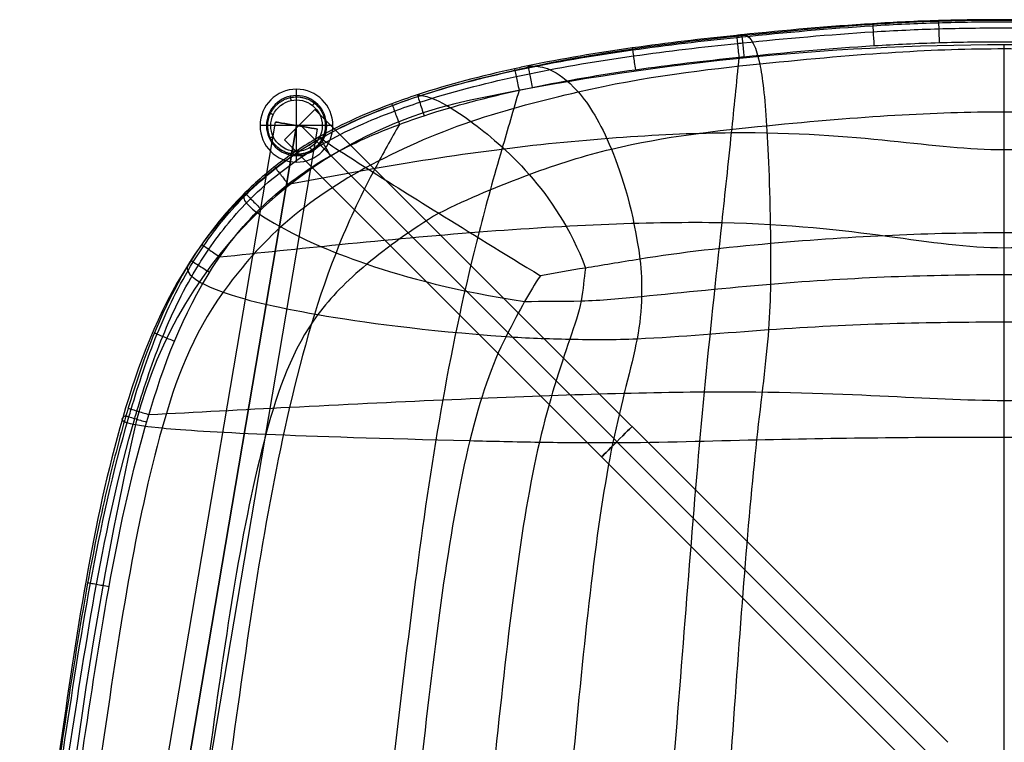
# Model space of a CAD drawing. Header units: millimetres. Extents: x -276 to 184, y -111 to 240.
# Tile 2 of 6: x -275 to -46, y 72 to 240. Entities that reach past the tile are written whole.
import ezdxf

# ---------------------------------------------------------------- set-up
doc = ezdxf.new("R2010")
doc.units = ezdxf.units.MM
doc.header["$MEASUREMENT"] = 0
doc.layers.add('Default', color=7, linetype='Continuous', true_color=0x000000)
doc.layers.add('Layer 01', color=1, linetype='Continuous', true_color=0xff0000)

# ---------------------------------------------------------------- blocks, each defined once
blk = doc.blocks.new('Component6')
at = {"layer": 'Default', "color": 253, "true_color": 0xa0a0a0}
for p, q in [((-125, 185, -215), (170, 185, -165)), ((-125, 175, -215), (-125, 185, -215)), ((170, 175, -165), (170, 185, -165)), ((-125.84, 180, -210.07), (169.16, 180, -160.07)), ((-125.84, 180, -210.07), (-124.16, 180, -219.93)), ((-124.16, 180, -219.93), (170.84, 180, -169.93)), ((169.16, 180, -160.07), (170.84, 180, -169.93)), ((170, 175, -165), (-125, 175, -215))]:
    blk.add_line(p, q, dxfattribs=at)
at = {"layer": 'Default', "color": 253, "true_color": 0xa0a0a0, "extrusion": (0.985939, 2.22045e-17, 0.167108)}
blk.add_arc((180, -191.09, -159.17), 5, 0, 90, dxfattribs=at)
at = {"layer": 'Default', "color": 253, "true_color": 0xa0a0a0, "extrusion": (0.985939, -7.88417e-15, 0.167108)}
blk.add_arc((180, -191.09, -159.17), 5, 180, 360, dxfattribs=at)
at = {"layer": 'Default', "color": 253, "true_color": 0xa0a0a0, "extrusion": (0.985939, 0, 0.167108)}
for start, end in [(180, 90), (90, 180)]:
    blk.add_arc((180, -191.09, -9.57), 5, start, end, dxfattribs=at)
at = {"layer": 'Default', "color": 253, "true_color": 0xa0a0a0, "extrusion": (0.985939, -1.58984e-14, 0.167108)}
blk.add_arc((180, -191.09, 140.04), 5, 0, 90, dxfattribs=at)
at = {"layer": 'Default', "color": 253, "true_color": 0xa0a0a0, "extrusion": (0.985939, -1.80481e-15, 0.167108)}
blk.add_arc((180, -191.09, 140.04), 5, 180, 360, dxfattribs=at)
at = {"layer": 'Default', "color": 253, "true_color": 0xa0a0a0, "extrusion": (0.985939, 2.80221e-15, 0.167108)}
blk.add_arc((180, -191.09, -159.17), 5, 90, 180, dxfattribs=at)
at = {"layer": 'Default', "color": 253, "true_color": 0xa0a0a0, "extrusion": (0.985939, 1.58762e-14, 0.167108)}
blk.add_arc((180, -191.09, 140.04), 5, 90, 180, dxfattribs=at)
blk = doc.blocks.new('Component8')
at = {"layer": 'Default', "color": 179, "true_color": 0x191919}
for p, q in [((161.5, 30, -165), (161.5, 0, -165)), ((161.5, 30, -165), (163, 30, -165)), ((163, 0, -165), (163, 30, -165)), ((170, 0, -158), (170, 30, -158)), ((170, 0, -156.5), (170, 30, -156.5)), ((170, 0, -172), (170, 30, -172)), ((170, 0, -173.5), (170, 30, -173.5)), ((170, 30, -156.5), (170, 30, -158)), ((170, 30, -172), (170, 30, -173.5)), ((177, 0, -165), (177, 30, -165)), ((177, 30, -165), (178.5, 30, -165)), ((178.5, 0, -165), (178.5, 30, -165)), ((161.5, 0, -165), (163, 0, -165)), ((170, 0, -156.5), (170, 0, -158)), ((170, 0, -172), (170, 0, -173.5)), ((177, 0, -165), (178.5, 0, -165))]:
    blk.add_line(p, q, dxfattribs=at)
at = {"layer": 'Default', "color": 179, "true_color": 0x191919, "extrusion": (0, 1, 4.17966e-16)}
blk.add_arc((-170, -165, 30), 8.5, 180, 0, dxfattribs=at)
at = {"layer": 'Default', "color": 179, "true_color": 0x191919, "extrusion": (-4.17966e-16, 1, -4.17966e-16)}
blk.add_arc((-170, -165, 30), 8.5, 360, 90, dxfattribs=at)
at = {"layer": 'Default', "color": 179, "true_color": 0x191919, "extrusion": (-5.07531e-16, 1, -5.07531e-16)}
blk.add_arc((-170, -165, 30), 7, 0, 90, dxfattribs=at)
at = {"layer": 'Default', "color": 179, "true_color": 0x191919, "extrusion": (0, 1, -5.07531e-16)}
blk.add_arc((-170, -165, 30), 7, 180, 0, dxfattribs=at)
at = {"layer": 'Default', "color": 179, "true_color": 0x191919, "extrusion": (5.07531e-16, 1, -5.07531e-16)}
blk.add_arc((-170, -165, 30), 7, 90, 180, dxfattribs=at)
at = {"layer": 'Default', "color": 179, "true_color": 0x191919, "extrusion": (4.17966e-16, 1, -4.17966e-16)}
blk.add_arc((-170, -165, 30), 8.5, 90, 180, dxfattribs=at)
at = {"layer": 'Default', "color": 179, "true_color": 0x191919, "extrusion": (0, 1, 0)}
for radius, start, end in [(8.5, 0, 90), (8.5, 90, 0), (7, 90, 0), (7, 0, 90)]:
    blk.add_arc((-170, -165, 15), radius, start, end, dxfattribs=at)
at = {"layer": 'Default', "color": 179, "true_color": 0x191919, "extrusion": (0, 1, 1.2539e-16)}
blk.add_arc((-170, -165), 8.5, 0, 90, dxfattribs=at)
at = {"layer": 'Default', "color": 179, "true_color": 0x191919, "extrusion": (-9.40424e-17, 1, 0)}
blk.add_arc((-170, -165), 8.5, 180, 0, dxfattribs=at)
at = {"layer": 'Default', "color": 179, "true_color": 0x191919, "extrusion": (6.34413e-16, 1, 1.52259e-16)}
blk.add_arc((-170, -165), 7, 0, 90, dxfattribs=at)
at = {"layer": 'Default', "color": 179, "true_color": 0x191919, "extrusion": (-1.14194e-16, 1, 5.53741e-32)}
blk.add_arc((-170, -165), 7, 180, 0, dxfattribs=at)
at = {"layer": 'Default', "color": 179, "true_color": 0x191919, "extrusion": (-6.34413e-16, 1, 3.80648e-16)}
blk.add_arc((-170, -165), 7, 90, 180, dxfattribs=at)
at = {"layer": 'Default', "color": 179, "true_color": 0x191919, "extrusion": (0, 1, 3.13475e-16)}
blk.add_arc((-170, -165), 8.5, 90, 180, dxfattribs=at)
blk = doc.blocks.new('SEAT')
at = {"layer": 'Default', "color": 9, "true_color": 0xdcc6a4}
for p, q in [((-145.38, 731, 0), (184.28, 731, 0)), ((95.43, 722, -199.43), (95.43, 731, -199.43)), ((171.71, 722, -122.15), (171.71, 731, -122.15)), ((-145.38, 722, 0), (184.28, 722, 0))]:
    blk.add_line(p, q, dxfattribs=at)
at = {"layer": 'Default', "color": 9, "true_color": 0xdcc6a4, "extrusion": (0, 1, 0)}
for centre, radius, start, end in [((99.15, 679.29, 731), 900, 257.51405, 268.28693), ((-73.81, -101.79, 731), 100, 191.7466, 257.514), ((415.72, 0, 731), 600, 168.2534, 191.7466), ((99.15, 679.29, 726.5), 900, 257.51405, 268.28693), ((-73.81, -101.79, 726.5), 100, 191.7466, 257.514), ((415.72, 0, 726.5), 600, 168.2534, 191.7466), ((415.72, 0, 722), 600, 168.2534, 191.7466)]:
    blk.add_arc(centre, radius, start, end, dxfattribs=at)
at = {"layer": 'Default', "color": 9, "true_color": 0xdcc6a4, "extrusion": (-1.89627e-15, 1, 1.52252e-14)}
blk.add_arc((99.15, 679.29, 722), 900, 257.51405, 268.28693, dxfattribs=at)
at = {"layer": 'Default', "color": 9, "true_color": 0xdcc6a4, "extrusion": (-2.1886e-15, 1, 3.63171e-15)}
blk.add_arc((-73.81, -101.79, 722), 100, 191.7466, 257.514, dxfattribs=at)
at = {"layer": 'Default', "color": 178, "true_color": 0x000000}
for points, knots in [([(139.13, 773.19, -53.51), (136.25, 773.48, -53.48), (133.19, 773.71, -53.45), (126.69, 774.04, -53.56), (123.25, 774.15, -53.68), (112.28, 774.36, -54.51), (87.83, 774.34, -57.88), (25.95, 774.27, -62.38), (-47.83, 774.16, -67.44), (-74.2, 774.12, -67.34), (-85.69, 773.87, -68.03), (-89.23, 773.76, -68.39), (-95.87, 773.42, -69.21), (-98.96, 773.2, -69.68), (-101.87, 772.9, -70.14)], [0, 0, 0, 0, 15.399251, 15.399251, 30.798501, 30.798501, 61.597003, 123.194005, 184.791008, 215.589509, 215.589509, 230.98876, 230.98876, 246.388011, 246.388011, 246.388011, 246.388011]), ([(94.38, 772.65, -122.31), (94.26, 772.97, -117.26), (94.13, 773.22, -111.89), (93.96, 773.63, -100.87), (93.9, 773.78, -95.21), (93.98, 774.14, -78.3), (95.01, 774.44, -44.75), (95.32, 775.05), (95.01, 774.44, 44.75), (93.98, 774.14, 78.3), (93.9, 773.78, 95.21), (93.96, 773.63, 100.87), (94.13, 773.22, 111.89), (94.26, 772.97, 117.26), (94.38, 772.65, 122.31)], [0, 0, 0, 0, 17.638687, 17.638687, 35.277373, 35.277373, 70.554747, 141.109494, 211.66424, 246.941614, 246.941614, 264.5803, 264.5803, 282.218987, 282.218987, 282.218987, 282.218987]), ([(118.02, 772.84, -114.02), (117.68, 773.11, -109.3), (117.54, 773.31, -104.5), (117.32, 773.65, -94.35), (117.31, 773.77, -89.1), (117.99, 774.04, -73.88), (120.76, 774.29, -43.21), (121.75, 774.87), (120.76, 774.29, 43.21), (117.99, 774.04, 73.88), (117.31, 773.77, 89.1), (117.32, 773.65, 94.35), (117.54, 773.31, 104.5), (117.68, 773.11, 109.3), (118.02, 772.84, 114.02)], [0, 0, 0, 0, 17.638687, 17.638687, 35.277373, 35.277373, 70.554747, 141.109494, 211.66424, 246.941614, 246.941614, 264.5803, 264.5803, 282.218987, 282.218987, 282.218987, 282.218987]), ([(125.96, 772.83, -109.76), (126.11, 773.05, -105.49), (125.98, 773.22, -101.33), (126.25, 773.47, -92.3), (126.68, 773.54, -87.76), (128.07, 773.73, -73.52), (131.27, 773.92, -42.6), (132.67, 774.48), (131.27, 773.92, 42.6), (128.07, 773.73, 73.52), (126.68, 773.54, 87.76), (126.25, 773.47, 92.3), (125.98, 773.22, 101.33), (126.11, 773.05, 105.49), (125.96, 772.83, 109.76)], [0, 0, 0, 0, 17.638687, 17.638687, 35.277373, 35.277373, 70.554747, 141.109494, 211.66424, 246.941614, 246.941614, 264.5803, 264.5803, 282.218987, 282.218987, 282.218987, 282.218987]), ([(135.62, 773.06, -83.38), (132.9, 773.31, -83.01), (130.16, 773.48, -82.94), (124.12, 773.73, -83.09), (120.89, 773.81, -83.35), (110.83, 773.95, -85.38), (87.83, 773.87, -92.17), (25.95, 773.78, -98.46), (-47.84, 773.68, -105.23), (-73.04, 773.65, -102.51), (-83.77, 773.48, -102.26), (-87.16, 773.39, -102.61), (-93.43, 773.11, -103.6), (-96.24, 772.94, -104.18), (-99.04, 772.69, -105.12)], [0, 0, 0, 0, 15.399251, 15.399251, 30.798501, 30.798501, 61.597003, 123.194005, 184.791008, 215.589509, 215.589509, 230.98876, 230.98876, 246.388011, 246.388011, 246.388011, 246.388011]), ([(133.59, 772.93, -95.83), (131.16, 773.12, -96.22), (128.81, 773.25, -96.32), (123.42, 773.43, -97.32), (120.6, 773.46, -98.32), (111.09, 773.51, -101.63), (87.84, 773.37, -109.34), (25.94, 773.27, -116.36), (-47.84, 773.18, -123.79), (-73.49, 773.21, -120.66), (-83.71, 773.12, -119.08), (-86.69, 773.07, -118.56), (-92.3, 772.88, -118.55), (-94.72, 772.74, -118.93), (-97.23, 772.54, -118.97)], [0, 0, 0, 0, 15.399251, 15.399251, 30.798501, 30.798501, 61.597003, 123.194005, 184.791008, 215.589509, 215.589509, 230.98876, 230.98876, 246.388011, 246.388011, 246.388011, 246.388011]), ([(131.84, 772.64, -106.14), (129.92, 772.74, -107.5), (128.16, 772.8, -108.53), (123.76, 772.86, -110.99), (121.12, 772.86, -112.41), (111.84, 772.79, -117.25), (87.84, 772.54, -125.43), (25.93, 772.44, -133.07), (-47.84, 772.36, -141.07), (-74.44, 772.49, -138.05), (-84.43, 772.52, -134.85), (-87.25, 772.5, -133.87), (-91.85, 772.43, -132.08), (-93.63, 772.37, -131.27), (-95.59, 772.26, -130.15)], [0, 0, 0, 0, 15.399251, 15.399251, 30.798501, 30.798501, 61.597003, 123.194005, 184.791008, 215.589509, 215.589509, 230.98876, 230.98876, 246.388011, 246.388011, 246.388011, 246.388011]), ([(99.98, 725.21, -200.98), (99.92, 726.77, -201.25), (99.55, 732.97, -202.04), (98.2, 746.78, -202.6), (96.79, 759.03, -187.78), (96.32, 762.81, -180.27), (95.36, 768.97, -157.63), (94.88, 771.36, -142.5), (94.38, 772.65, -122.31)], [21.328012, 21.328012, 21.328012, 21.328012, 40.276588, 80.553175, 80.553175, 100.691469, 100.691469, 120.829763, 120.829763, 120.829763, 120.829763]), ([(135.29, 725.67, -186.08), (135.14, 727.18, -186.28), (134.28, 733.61, -186.99), (131.37, 747.92, -187.86), (126.47, 760.37, -174.19), (124.81, 763.93, -167.41), (121.24, 769.65, -146.72), (119.4, 771.75, -132.9), (118.02, 772.84, -114.02)], [23.324365, 23.324365, 23.324365, 23.324365, 40.276588, 80.553175, 80.553175, 100.691469, 100.691469, 120.829763, 120.829763, 120.829763, 120.829763]), ([(150.67, 726.06, -173.76), (150.55, 727.47, -173.86), (149.83, 733.89, -174.15), (147.57, 747.74, -174.14), (140.59, 760.33, -161.27), (137.51, 764.11, -154.83), (131.42, 769.83, -136.83), (128.31, 771.88, -125.19), (125.96, 772.83, -109.76)], [25.005314, 25.005314, 25.005314, 25.005314, 40.276588, 80.553175, 80.553175, 100.691469, 100.691469, 120.829763, 120.829763, 120.829763, 120.829763]), ([(131.84, 772.64, 106.14), (132.5, 772.78, 102.71), (133, 772.86, 99.51), (134.18, 772.99, 92.15), (134.86, 773.04, 88), (137.13, 773.11, 74.12), (140.52, 773.18, 42.07), (142.28, 773.73), (140.52, 773.18, -42.07), (137.13, 773.11, -74.12), (134.86, 773.04, -88), (134.18, 772.99, -92.15), (133, 772.86, -99.51), (132.5, 772.78, -102.71), (131.84, 772.64, -106.14)], [-282.218987, -282.218987, -282.218987, -282.218987, -264.5803, -264.5803, -246.941614, -246.941614, -211.66424, -141.109494, -70.554747, -35.277373, -35.277373, -17.638687, -17.638687, 0, 0, 0, 0]), ([(163.44, 726.27, -156.64), (163.37, 727.62, -156.6), (162.98, 733.99, -156.25), (161.77, 747.53, -154.63), (153.72, 760.36, -141.81), (150.27, 763.92, -136.26), (141.84, 769.57, -122.57), (136.85, 771.67, -114.43), (131.84, 772.64, -106.14)], [0.645602, 0.645602, 0.645602, 0.645602, 1, 2, 2, 2.5, 2.5, 3, 3, 3, 3]), ([(172.93, 726.28, -134.33), (172.91, 727.63, -134.16), (172.75, 734.06, -133.09), (172.27, 747.81, -129.49), (164.18, 760.51, -118.36), (160.22, 764.32, -113.46), (149.43, 770.04, -103.97), (142.55, 772.06, -99.19), (133.59, 772.93, -95.83)], [19.56907, 19.56907, 19.56907, 19.56907, 30.188919, 60.377838, 60.377838, 75.472297, 75.472297, 90.566756, 90.566756, 90.566756, 90.566756]), ([(179.51, 726.21, -109.01), (179.5, 727.57, -108.77), (179.44, 734.05, -107.32), (179.27, 748.01, -102.65), (170.77, 760.68, -94.98), (166.69, 764.29, -92.48), (154.52, 770.02, -87.35), (146.47, 772.08, -84.85), (135.62, 773.06, -83.38)], [19.421548, 19.421548, 19.421548, 19.421548, 30.188919, 60.377838, 60.377838, 75.472297, 75.472297, 90.566756, 90.566756, 90.566756, 90.566756]), ([(186.57, 726.12, -60.08), (186.54, 727.43, -59.97), (186.41, 733.72, -59.31), (186, 746.84, -57.21), (176.95, 759.48, -55.35), (172.5, 763.37, -54.8), (159.36, 769.63, -53.96), (150.65, 772, -53.65), (139.13, 773.19, -53.51)], [19.744826, 19.744826, 19.744826, 19.744826, 30.188919, 60.377838, 60.377838, 75.472297, 75.472297, 90.566756, 90.566756, 90.566756, 90.566756]), ([(146.05, 766.74, -129.41), (142.29, 766.82, -135.71), (138.31, 766.95, -141.14), (130.62, 766.98, -150.53), (126.97, 766.91, -154.12), (115.13, 766.56, -162.94), (87.85, 765.38, -172.68), (25.87, 765.25, -181.69), (-47.86, 765.25, -191.44), (-78.36, 766.37, -188.93), (-91.21, 766.7, -182.45), (-95.1, 766.77, -179.42), (-103.12, 766.74, -170.85), (-107.21, 766.61, -165.73), (-111.01, 766.53, -159.49)], [0, 0, 0, 0, 20.270831, 20.270831, 40.541661, 40.541661, 81.083322, 162.166645, 243.249967, 283.791629, 283.791629, 304.062459, 304.062459, 324.33329, 324.33329, 324.33329, 324.33329]), ([(146.05, 766.74, -129.41), (149.47, 766.9, -122.54), (152.35, 767.1, -115.39), (157.3, 767.25, -102.05), (159.15, 767.23, -96), (163.52, 767.01, -77.73), (167.55, 766.04, -40.57), (170.12, 766.47), (167.55, 766.04, 40.57), (163.52, 767.01, 77.73), (159.15, 767.23, 96), (157.3, 767.25, 102.05), (152.35, 767.1, 115.39), (149.47, 766.9, 122.54), (146.05, 766.74, 129.41)], [0, 0, 0, 0, 20.037097, 20.037097, 40.074194, 40.074194, 80.148389, 160.296778, 240.445166, 280.519361, 280.519361, 300.556458, 300.556458, 320.593555, 320.593555, 320.593555, 320.593555]), ([(156.4, 756.09, -146.08), (152.29, 756.06, -153.59), (147.74, 756.05, -160.15), (138.09, 756.21, -170.97), (133, 756.33, -175.18), (118.31, 755.99, -185.88), (87.88, 754.13, -197.09), (25.78, 753.99, -206.23), (-47.88, 754.08, -217.05), (-81.99, 756.01, -214.61), (-97.99, 756.4, -207.17), (-103.45, 756.3, -203.95), (-113.6, 756.18, -194.49), (-118.28, 756.2, -188.31), (-122.41, 756.24, -180.84)], [0, 0, 0, 0, 20.270831, 20.270831, 40.541661, 40.541661, 81.083322, 162.166645, 243.249967, 283.791629, 283.791629, 304.062459, 304.062459, 324.33329, 324.33329, 324.33329, 324.33329]), ([(156.4, 756.09, -146.08), (160.52, 756.11, -138.57), (164.04, 756.15, -130.4), (169.71, 756.39, -113.73), (171.83, 756.55, -105.24), (177.15, 756.27, -82.13), (181.92, 754.44, -39.81), (184.44, 754.67), (181.92, 754.44, 39.81), (177.15, 756.27, 82.13), (171.83, 756.55, 105.24), (169.71, 756.39, 113.73), (164.04, 756.15, 130.4), (160.52, 756.11, 138.57), (156.4, 756.09, 146.08)], [0, 0, 0, 0, 20.037097, 20.037097, 40.074194, 40.074194, 80.148389, 160.296778, 240.445166, 280.519361, 280.519361, 300.556458, 300.556458, 320.593555, 320.593555, 320.593555, 320.593555]), ([(163.11, 731.45, -156.33), (159.3, 731.46, -163.16), (154.88, 731.51, -168.99), (145.19, 731.61, -179), (139.93, 731.66, -183.19), (123.49, 731.71, -193.77), (87.94, 731.38, -207.07), (25.6, 731.24, -215.67), (-47.92, 731.42, -227.28), (-87.65, 732.08, -224.32), (-105.59, 732.2, -217.73), (-111.25, 732.2, -214.68), (-121.49, 732.2, -206.35), (-126.07, 732.19, -201.06), (-129.88, 732.22, -194.39)], [0, 0, 0, 0, 20.270831, 20.270831, 40.541661, 40.541661, 81.083322, 162.166645, 243.249967, 283.791629, 283.791629, 304.062459, 304.062459, 324.33329, 324.33329, 324.33329, 324.33329]), ([(163.11, 731.45, -156.33), (166.92, 731.43, -149.51), (170.12, 731.45, -141.7), (175.49, 731.49, -125.16), (177.67, 731.51, -116.44), (183.03, 731.46, -90.49), (189.01, 730.9, -39.51), (190.53, 730.49), (189.01, 730.9, 39.51), (183.03, 731.46, 90.49), (177.67, 731.51, 116.44), (175.49, 731.49, 125.16), (170.12, 731.45, 141.7), (166.92, 731.43, 149.51), (163.11, 731.45, 156.33)], [0, 0, 0, 0, 20.037097, 20.037097, 40.074194, 40.074194, 80.148389, 160.296778, 240.445166, 280.519361, 280.519361, 300.556458, 300.556458, 320.593555, 320.593555, 320.593555, 320.593555]), ([(135.29, 725.67, -186.08), (126.42, 725.46, -191.65), (116.88, 725.3, -195.57), (102.41, 725.21, -200.32), (97.56, 725.2, -201.73), (87.84, 725.21, -204.31), (82.97, 725.23, -205.47), (68.32, 725.31, -208.69), (58.53, 725.4, -210.45), (38.95, 725.56, -213.66), (29.18, 725.64, -215.11), (9.66, 725.74, -218.1), (-0.13, 725.78, -219.59), (-19.81, 725.83, -222.21), (-29.71, 725.84, -223.35), (-44.67, 725.85, -224.48), (-49.67, 725.85, -224.75), (-59.71, 725.86, -225.05), (-64.74, 725.86, -225.09), (-74.89, 725.88, -224.74), (-80.05, 725.9, -224.34), (-90.34, 725.97, -222.78), (-95.47, 726.02, -221.61), (-100.51, 726.09, -219.81)], [3.855272, 3.855272, 3.855272, 3.855272, 6.814909, 6.814909, 8.294727, 8.294727, 9.774545, 9.774545, 12.734182, 12.734182, 15.693819, 15.693819, 18.653456, 18.653456, 21.613093, 21.613093, 23.092912, 23.092912, 24.57273, 24.57273, 26.052548, 26.052548, 27.532367, 27.532367, 27.532367, 27.532367]), ([(62.12, 725.37, -209.74), (62.11, 724.68, -209.66), (62.03, 723.34, -209.22), (61.73, 721.5, -207.58), (61.42, 720.93, -205.88), (61.23, 720.93, -204.85)], [-0.000025, -0.000025, -0.000025, -0.000025, 0.285714, 0.571429, 1.000026, 1.000026, 1.000026, 1.000026]), ([(99.98, 725.21, -200.98), (99.95, 724.54, -200.88), (99.82, 723.24, -200.43), (99.35, 721.49, -198.83), (98.88, 720.95, -197.21), (98.59, 720.95, -196.24)], [-0.000024, -0.000024, -0.000024, -0.000024, 0.285714, 0.571429, 1.000017, 1.000017, 1.000017, 1.000017]), ([(101.72, 725.21, -200.47), (101.69, 724.54, -200.37), (101.55, 723.25, -199.91), (101.08, 721.49, -198.32), (100.59, 720.96, -196.7), (100.3, 720.96, -195.73)], [-0.000024, -0.000024, -0.000024, -0.000024, 0.285714, 0.571429, 1.000017, 1.000017, 1.000017, 1.000017]), ([(118.86, 725.35, -194.46), (118.83, 724.67, -194.38), (118.65, 723.34, -193.96), (118.01, 721.52, -192.42), (117.35, 720.97, -190.83), (116.95, 720.97, -189.88)], [-0.000024, -0.000024, -0.000024, -0.000024, 0.285714, 0.571429, 1.000013, 1.000013, 1.000013, 1.000013]), ([(135.28, 725.67, -186.08), (135.26, 724.96, -186.05), (135.05, 723.54, -185.7), (134.16, 721.58, -184.29), (133.2, 720.98, -182.77), (132.63, 720.98, -181.86)], [-0.000024, -0.000024, -0.000024, -0.000024, 0.285714, 0.571429, 1.000009, 1.000009, 1.000009, 1.000009]), ([(138.97, 725.76, -183.64), (138.95, 725.04, -183.62), (138.73, 723.6, -183.3), (137.77, 721.6, -181.93), (136.73, 720.98, -180.44), (136.11, 720.98, -179.55)], [-0.000018, -0.000018, -0.000018, -0.000018, 0.285714, 0.571429, 1.000008, 1.000008, 1.000008, 1.000008]), ([(150.67, 726.06, -173.76), (150.68, 725.3, -173.77), (150.44, 723.79, -173.54), (149.25, 721.65, -172.37), (147.91, 720.98, -171.05), (147.1, 720.98, -170.26)], [0.000002, 0.000002, 0.000002, 0.000002, 0.285714, 0.571429, 1.000005, 1.000005, 1.000005, 1.000005]), ([(163.44, 726.27, -156.64), (161.71, 726.26, -159.73), (159.77, 726.23, -162.73), (155.5, 726.16, -168.47), (153.16, 726.12, -171.21), (150.67, 726.06, -173.76)], [0, 0, 0, 0, 1.000814, 1.000814, 2.001629, 2.001629, 2.001629, 2.001629]), ([(156.58, 726.18, -166.99), (156.61, 725.41, -167.01), (156.37, 723.87, -166.82), (155.05, 721.68, -165.8), (153.55, 720.99, -164.62), (152.64, 720.99, -163.92)], [0.000001, 0.000001, 0.000001, 0.000001, 0.285714, 0.571429, 1.000003, 1.000003, 1.000003, 1.000003]), ([(159.09, 720.99, -154.19), (160.11, 720.99, -154.76), (161.79, 721.7, -155.71), (163.24, 723.94, -156.52), (163.48, 725.5, -156.66), (163.44, 726.27, -156.64)], [-8.132202, -8.132202, -8.132202, -8.132202, -4.646972, -2.323486, 0, 0, 0, 0]), ([(172.93, 726.28, -134.33), (172.3, 726.28, -136.28), (171.63, 726.29, -138.21), (168.85, 726.3, -145.75), (166.44, 726.3, -151.3), (163.44, 726.27, -156.64)], [29.112806, 29.112806, 29.112806, 29.112806, 29.709507, 29.709507, 31.441371, 31.441371, 31.441371, 31.441371]), ([(170.91, 726.29, -140.14), (170.96, 725.52, -140.16), (170.7, 723.95, -140.06), (169.14, 721.7, -139.49), (167.33, 720.99, -138.82), (166.23, 720.99, -138.42)], [0, 0, 0, 0, 0.2857143, 0.5714286, 1, 1, 1, 1]), ([(172.93, 726.28, -134.33), (172.97, 725.51, -134.34), (172.71, 723.94, -134.26), (171.13, 721.7, -133.74), (169.29, 720.99, -133.14), (168.19, 720.99, -132.78)], [0.0000001, 0.0000001, 0.0000001, 0.0000001, 0.2857143, 0.5714286, 1, 1, 1, 1]), ([(172.93, 726.28, 134.33), (174.42, 726.27, 129.76), (176.51, 726.25, 122.38), (178.25, 726.22, 114.89), (179.08, 726.21, 111.06), (179.3, 726.21, 110.04), (180.12, 726.2, 106.02), (180.89, 726.18, 102.03), (182.27, 726.16, 94.03), (184.27, 726.13, 81.01), (185.63, 726.13, 69.17), (186.47, 726.12, 61.01), (186.51, 726.12, 60.62), (186.55, 726.12, 60.23), (187.58, 726.12, 50.14), (188.81, 726.11, 36.42), (189.85, 726.08, 16.34), (190.01, 726.07, 6.27), (190.01, 726.07, -5.01), (189.89, 726.08, -15.07), (188.93, 726.11, -35.17), (187.58, 726.12, -50.14), (186.53, 726.12, -60.47), (186.49, 726.12, -60.86), (185.63, 726.13, -69.21), (183.79, 726.14, -85.11), (181.14, 726.18, -101.08), (179.3, 726.21, -110.04), (179.08, 726.21, -111.06), (177.23, 726.24, -119.56), (175.33, 726.26, -126.99), (172.93, 726.28, -134.33)], [2.334314, 2.334314, 2.334314, 2.334314, 3.733928, 4.573701, 4.573701, 4.878306, 4.878306, 5.76787, 6.064392, 7.250477, 9.622648, 9.622648, 9.696235, 9.740387, 9.740387, 12.724449, 13.843472, 15.708511, 15.708511, 17.198745, 18.68898, 21.669449, 21.669449, 21.787078, 21.787078, 24.171016, 26.554954, 26.554954, 26.862313, 26.862313, 29.112806, 29.112806, 29.112806, 29.112806]), ([(178.86, 726.22, -112.08), (178.89, 725.45, -112.09), (178.6, 723.9, -112.02), (176.98, 721.69, -111.67), (175.11, 721, -111.27), (173.98, 721, -111.02)], [0, 0, 0, 0, 0.2857143, 0.5714286, 1, 1, 1, 1]), ([(179.51, 726.21, -109.01), (179.54, 725.44, -109.02), (179.25, 723.89, -108.96), (177.62, 721.69, -108.62), (175.75, 721, -108.24), (174.62, 721, -108.01)], [0, 0, 0, 0, 0.2857143, 0.5714286, 1, 1, 1, 1]), ([(183.59, 726.15, -85.13), (183.61, 725.38, -85.13), (183.3, 723.85, -85.09), (181.65, 721.68, -84.86), (179.77, 721, -84.59), (178.64, 721, -84.43)], [0, 0, 0, 0, 0.2857143, 0.5714286, 1, 1, 1, 1]), ([(186.45, 726.12, -61.26), (186.46, 725.37, -61.26), (186.15, 723.84, -61.23), (184.49, 721.68, -61.05), (182.61, 721, -60.86), (181.48, 721, -60.74)], [0, 0, 0, 0, 0.2857143, 0.5714286, 1, 1, 1, 1]), ([(186.57, 726.12, -60.08), (186.59, 725.37, -60.08), (186.27, 723.84, -60.05), (184.61, 721.68, -59.88), (182.73, 721, -59.69), (181.6, 721, -59.57)], [0, 0, 0, 0, 0.2857143, 0.5714286, 1, 1, 1, 1]), ([(189.1, 726.1, -30.13), (189.11, 725.34, -30.13), (188.79, 723.83, -30.11), (187.13, 721.67, -30.01), (185.24, 721, -29.89), (184.11, 721, -29.82)], [0, 0, 0, 0, 0.2857143, 0.5714286, 1, 1, 1, 1]), ([(189.8, 726.08, -15.06), (189.81, 725.33, -15.06), (189.49, 723.81, -15.05), (187.82, 721.67, -15), (185.94, 721, -14.95), (184.8, 721, -14.91)], [0, 0, 0, 0, 0.2857143, 0.5714286, 1, 1, 1, 1]), ([(-129.96, 724.1, -194.87), (-127.7, 724.1, -198.81), (-124.93, 724.1, -202.6), (-120.17, 724.07, -207.53), (-118.55, 724.06, -209.01), (-114.71, 724.03, -212.07), (-110.16, 723.98, -215.14), (-105.23, 723.93, -217.48), (-101.94, 723.9, -218.79), (-101.15, 723.89, -219.09), (-93.92, 723.82, -221.65), (-84.03, 723.76, -223.53), (-70.89, 723.73, -224.44), (-64.39, 723.73, -224.52), (-61.13, 723.73, -224.5), (-46.79, 723.72, -224.39), (-18.45, 723.71, -221.93), (9.38, 723.64, -217.59), (23.52, 723.59, -215.4), (23.78, 723.59, -215.36), (36.67, 723.54, -213.37), (62.03, 723.4, -209.52), (87.27, 723.3, -203.98), (100.37, 723.32, -200.14), (100.94, 723.32, -199.97), (107.27, 723.33, -198.08), (118.72, 723.39, -194.22), (129.72, 723.53, -188.85), (136.22, 723.63, -184.82), (137.44, 723.65, -184.02), (142.82, 723.74, -180.3), (146.75, 723.81, -177.05), (152.42, 723.9, -171.31), (154.4, 723.92, -169.07), (158.79, 723.97, -163.46), (161.08, 723.99, -160.01), (163.09, 724.01, -156.44)], [-31.116872, -31.116872, -31.116872, -31.116872, -29.853853, -29.853853, -29.258904, -29.258904, -28.512878, -27.766852, -27.766852, -27.532426, -27.532426, -25.631928, -24.681679, -23.731431, -23.719986, -23.719986, -19.508812, -15.297638, -15.297638, -15.217094, -15.217094, -11.385547, -7.554, -7.554, -7.377014, -7.377014, -5.616143, -3.855272, -3.855272, -3.439351, -3.439351, -2.001629, -2.001629, -1.162948, -1.162948, 0, 0, 0, 0]), ([(163.09, 724.01, -156.44), (166.08, 724.02, -151.13), (168.48, 724.02, -145.6), (171.25, 724.02, -138.08), (171.92, 724.02, -136.15), (174.93, 724, -126.88), (176.83, 723.99, -119.46), (178.66, 723.97, -110.97), (178.88, 723.97, -109.95), (180.71, 723.95, -101), (183.34, 723.92, -85.05), (185.17, 723.91, -69.16), (186.03, 723.91, -60.82), (186.07, 723.91, -60.42), (187.12, 723.91, -50.09), (188.47, 723.9, -35.14), (189.42, 723.88, -15.05), (189.53, 723.88, -5), (189.53, 723.88, 6.26), (189.38, 723.89, 16.32), (188.35, 723.9, 36.38), (187.12, 723.91, 50.09), (186.1, 723.91, 60.18), (186.06, 723.91, 60.57), (186.02, 723.91, 60.96), (185.18, 723.91, 69.12), (183.82, 723.92, 80.95), (181.84, 723.94, 93.96), (180.46, 723.95, 101.95), (179.7, 723.96, 105.94), (178.88, 723.97, 109.95), (178.66, 723.97, 110.97), (177.84, 723.98, 114.8), (176.11, 723.99, 122.27), (174.03, 724.01, 129.65), (171.92, 724.02, 136.15), (171.25, 724.02, 138.08), (169.77, 724.02, 142.1), (167.58, 724.02, 147.66), (164.97, 724.02, 153.11), (163.09, 724.01, 156.44)], [-31.441371, -31.441371, -31.441371, -31.441371, -29.709517, -29.709517, -29.11282, -29.11282, -26.862313, -26.862313, -26.554954, -26.554954, -24.171016, -21.787078, -21.787078, -21.669449, -21.669449, -18.68898, -17.198745, -15.708511, -15.708511, -13.843472, -12.724449, -9.740387, -9.740387, -9.696235, -9.622648, -9.622648, -7.250477, -6.064392, -5.76787, -4.878306, -4.878306, -4.573701, -4.573701, -3.733928, -2.334307, -2.334307, -1.737164, -1.737164, -1.085727, 0, 0, 0, 0]), ([(181.48, 721, -60.74), (175.55, 720.99, -61.32), (169.86, 720.99, -61.9), (157.28, 720.98, -63.22), (136.97, 720.97, -65.41), (93.28, 720.95, -70.18), (26.32, 720.91, -75.02), (-47.71, 720.96, -81.76), (-96.33, 720.99, -84.51), (-118.48, 721.01, -85.48), (-132.19, 721.02, -86.04), (-138.43, 721.02, -86.28), (-144.88, 721.02, -86.52)], [4.757128, 4.757128, 4.757128, 4.757128, 21.440586, 21.440586, 42.881171, 85.762343, 171.524686, 257.287029, 300.1682, 321.608786, 321.608786, 338.660077, 338.660077, 338.660077, 338.660077]), ([(173.98, 721, -111.02), (169.51, 720.99, -112.35), (165.06, 720.99, -113.67), (154.36, 720.98, -116.81), (135.56, 720.97, -122.09), (91.01, 720.95, -131.63), (26.03, 720.91, -139.1), (-47.74, 720.95, -148.49), (-97.09, 720.98, -148.91), (-117.65, 721, -147.43), (-129.59, 721, -146.39), (-134.7, 721.01, -145.92), (-139.83, 721.01, -145.42)], [6.265444, 6.265444, 6.265444, 6.265444, 21.440586, 21.440586, 42.881171, 85.762343, 171.524686, 257.287029, 300.1682, 321.608786, 321.608786, 337.624055, 337.624055, 337.624055, 337.624055]), ([(166.23, 720.99, -138.42), (162.93, 720.99, -140.31), (159.61, 720.99, -142.16), (150.63, 720.98, -146.98), (133.32, 720.97, -155.27), (89.55, 720.95, -167.67), (25.79, 720.91, -176.5), (-47.84, 720.95, -187.08), (-96.48, 720.98, -185.58), (-115.3, 720.99, -180.84), (-125.45, 721, -177.62), (-129.44, 721, -176.24), (-133.42, 721, -174.8)], [8.702082, 8.702082, 8.702082, 8.702082, 21.440586, 21.440586, 42.881171, 85.762343, 171.524686, 257.287029, 300.1682, 321.608786, 321.608786, 335.839699, 335.839699, 335.839699, 335.839699]), ([(-128.78, 722.2, -194.19), (-126.56, 722.2, -198.04), (-123.86, 722.2, -201.74), (-119.22, 722.19, -206.53), (-117.64, 722.18, -207.97), (-113.9, 722.16, -210.96), (-109.48, 722.14, -213.94), (-104.66, 722.12, -216.22), (-101.44, 722.11, -217.5), (-100.66, 722.1, -217.79), (-93.59, 722.07, -220.29), (-83.85, 722.04, -222.15), (-70.84, 722.03, -223.05), (-64.38, 722.02, -223.13), (-61.14, 722.02, -223.11), (-46.88, 722.01, -223), (-18.64, 722, -220.55), (9.16, 721.97, -216.22), (23.31, 721.95, -214.03), (23.57, 721.95, -213.99), (36.47, 721.93, -211.99), (61.8, 721.87, -208.15), (86.95, 721.84, -202.63), (99.97, 721.85, -198.81), (100.55, 721.86, -198.64), (106.84, 721.86, -196.76), (118.2, 721.89, -192.93), (129.05, 721.95, -187.62), (135.46, 722, -183.65), (136.66, 722.01, -182.86), (141.96, 722.04, -179.21), (145.82, 722.07, -176.02), (151.4, 722.11, -170.38), (153.34, 722.12, -168.18), (157.66, 722.15, -162.67), (159.91, 722.15, -159.28), (161.89, 722.16, -155.77)], [-31.116872, -31.116872, -31.116872, -31.116872, -29.853853, -29.853853, -29.258904, -29.258904, -28.512878, -27.766852, -27.766852, -27.532426, -27.532426, -25.631928, -24.681679, -23.731431, -23.719986, -23.719986, -19.508812, -15.297638, -15.297638, -15.217094, -15.217094, -11.385547, -7.554, -7.554, -7.377014, -7.377014, -5.616143, -3.855272, -3.855272, -3.439351, -3.439351, -2.001629, -2.001629, -1.162948, -1.162948, 0, 0, 0, 0]), ([(-118.37, 720.99, -202.74), (-116.19, 720.99, -205), (-113.81, 720.99, -207.03), (-108.68, 720.98, -210.58), (-105.93, 720.98, -212.11), (-97.36, 720.98, -215.96), (-91.3, 720.97, -217.53), (-78.97, 720.96, -219.49), (-72.7, 720.96, -219.89), (-60.26, 720.95, -220.1), (-54.04, 720.95, -219.94), (-35.4, 720.94, -218.96), (-23.01, 720.93, -217.59), (1.65, 720.93, -214.31), (13.94, 720.92, -212.39), (38.56, 720.92, -208.64), (50.88, 720.93, -206.78), (75.33, 720.94, -202.23), (87.48, 720.95, -199.54), (111.45, 720.96, -192.42), (123.2, 720.97, -188), (138.91, 720.98, -177.79), (143.76, 720.98, -173.82), (152.33, 720.99, -164.74), (156.05, 720.99, -159.62), (159.09, 720.99, -154.19)], [-29.853755, -29.853755, -29.853755, -29.853755, -28.920825, -28.920825, -27.987895, -27.987895, -26.122035, -26.122035, -24.256176, -24.256176, -22.390316, -22.390316, -18.658597, -18.658597, -14.926877, -14.926877, -11.195158, -11.195158, -7.463438, -7.463438, -3.731719, -3.731719, -1.865859, -1.865859, 0, 0, 0, 0]), ([(100.3, 720.96, -195.73), (100.87, 720.96, -184.92), (101.44, 720.96, -174.13), (102.58, 720.96, -151.53), (104.3, 720.95, -116.24), (106.75, 720.95, -44.18), (101.38, 720.95), (106.75, 720.95, 44.18), (104.3, 720.95, 116.24), (102.58, 720.96, 151.53), (101.44, 720.96, 174.13), (100.87, 720.96, 184.92), (100.3, 720.96, 195.73)], [3.33392, 3.33392, 3.33392, 3.33392, 28.394521, 28.394521, 56.789042, 113.578084, 227.156168, 340.734252, 397.523293, 425.917814, 425.917814, 450.978374, 450.978374, 450.978374, 450.978374]), ([(136.11, 720.98, -179.55), (137.08, 720.98, -170.37), (138.03, 720.98, -161.2), (140.01, 720.98, -141.27), (142.97, 720.98, -109.1), (145.88, 720.98, -41.82), (133.1, 720.97), (145.88, 720.98, 41.82), (142.97, 720.98, 109.1), (140.01, 720.98, 141.27), (138.03, 720.98, 161.2), (137.08, 720.98, 170.37), (136.11, 720.98, 179.55)], [4.889578, 4.889578, 4.889578, 4.889578, 28.394521, 28.394521, 56.789042, 113.578084, 227.156168, 340.734252, 397.523293, 425.917814, 425.917814, 449.422991, 449.422991, 449.422991, 449.422991]), ([(152.64, 720.99, -163.92), (153.89, 720.99, -157.25), (155.11, 720.99, -150.58), (157.95, 720.99, -134.24), (162.4, 720.99, -105.08), (166.67, 720.99, -40.64), (156.36, 720.98), (166.67, 720.99, 40.64), (162.4, 720.99, 105.08), (157.95, 720.99, 134.24), (155.11, 720.99, 150.58), (153.89, 720.99, 157.25), (152.64, 720.99, 163.92)], [9.018818, 9.018818, 9.018818, 9.018818, 28.394521, 28.394521, 56.789042, 113.578084, 227.156168, 340.734252, 397.523293, 425.917814, 425.917814, 445.293612, 445.293612, 445.293612, 445.293612]), ([(159.09, 720.99, -154.19), (161.92, 720.99, -149.16), (164.24, 720.99, -143.84), (166.92, 720.99, -136.55), (167.57, 720.99, -134.67), (170.52, 720.99, -125.65), (172.39, 721, -118.37), (174.2, 721, -110.02), (174.41, 721, -109.01), (176.22, 721, -100.2), (178.84, 721, -84.44), (180.66, 721, -68.66), (181.52, 721, -60.35), (181.56, 721, -59.96), (182.6, 721, -49.67), (183.94, 721, -34.8), (184.89, 721, -14.92), (185.01, 721, -4.97), (185.01, 721, 6.22), (184.85, 721, 16.17), (183.83, 721, 36.04), (182.6, 721, 49.67), (181.58, 721, 59.72), (181.54, 721, 60.11), (181.5, 721, 60.5), (180.67, 721, 68.62), (179.31, 721, 80.36), (177.34, 721, 93.23), (175.97, 721, 101.13), (175.22, 721, 105.07), (174.41, 721, 109.01), (174.2, 721, 110.02), (173.38, 721, 113.79), (171.67, 721, 121.13), (169.64, 720.99, 128.34), (167.57, 720.99, 134.67), (166.92, 720.99, 136.55), (165.49, 720.99, 140.45), (163.37, 720.99, 145.82), (160.87, 720.99, 151.04), (159.09, 720.99, 154.19)], [-31.441371, -31.441371, -31.441371, -31.441371, -29.709517, -29.709517, -29.11282, -29.11282, -26.862313, -26.862313, -26.554954, -26.554954, -24.171016, -21.787078, -21.787078, -21.669449, -21.669449, -18.68898, -17.198745, -15.708511, -15.708511, -13.843472, -12.724449, -9.740387, -9.740387, -9.696235, -9.622648, -9.622648, -7.250477, -6.064392, -5.76787, -4.878306, -4.878306, -4.573701, -4.573701, -3.733928, -2.334307, -2.334307, -1.737164, -1.737164, -1.085727, 0, 0, 0, 0]), ([(161.89, 722.16, -155.77), (164.84, 722.17, -150.54), (167.21, 722.17, -145.07), (169.95, 722.17, -137.62), (170.62, 722.17, -135.7), (173.61, 722.16, -126.51), (175.49, 722.15, -119.13), (177.32, 722.15, -110.68), (177.53, 722.15, -109.66), (179.35, 722.14, -100.76), (181.97, 722.13, -84.86), (183.8, 722.12, -69.01), (184.66, 722.12, -60.68), (184.7, 722.12, -60.28), (185.75, 722.12, -49.97), (187.09, 722.12, -35.03), (188.03, 722.11, -15.01), (188.15, 722.11, -4.99), (188.15, 722.11, 6.25), (188, 722.11, 16.27), (186.97, 722.12, 36.28), (185.75, 722.12, 49.96), (184.72, 722.12, 60.04), (184.68, 722.12, 60.43), (184.64, 722.12, 60.82), (183.8, 722.12, 68.96), (182.45, 722.13, 80.77), (180.47, 722.13, 93.74), (179.1, 722.14, 101.7), (178.35, 722.14, 105.68), (177.53, 722.15, 109.67), (177.32, 722.15, 110.68), (176.49, 722.15, 114.49), (174.77, 722.16, 121.93), (172.71, 722.16, 129.26), (170.61, 722.17, 135.71), (169.95, 722.17, 137.62), (168.49, 722.17, 141.61), (166.32, 722.17, 147.11), (163.74, 722.16, 152.49), (161.89, 722.16, 155.77)], [-31.441371, -31.441371, -31.441371, -31.441371, -29.709517, -29.709517, -29.11282, -29.11282, -26.862313, -26.862313, -26.554954, -26.554954, -24.171016, -21.787078, -21.787078, -21.669449, -21.669449, -18.68898, -17.198745, -15.708511, -15.708511, -13.843472, -12.724449, -9.740387, -9.740387, -9.696235, -9.622648, -9.622648, -7.250477, -6.064392, -5.76787, -4.878306, -4.878306, -4.573701, -4.573701, -3.733928, -2.334307, -2.334307, -1.737164, -1.737164, -1.085727, 0, 0, 0, 0])]:
    blk.add_open_spline(points, degree=3, knots=knots, dxfattribs=at)
blk.add_open_spline([(150.67, 726.06, -173.76), (145.92, 725.95, -178.61), (140.75, 725.81, -182.65), (135.29, 725.67, -186.08)], degree=3, dxfattribs=at)

msp = doc.modelspace()

# ---------------------------------------------------------------- linework, layer by layer
at = {"layer": 'Default', "color": 253, "true_color": 0xa0a0a0}
for p, q in [((-206.47, 219.55, 716), (-213.54, 212.48, 716)), ((-58.94, 72.02, 716), (-206.47, 219.55, 716)), ((-62.47, 68.49, 721), (-210, 216.02, 721)), ((-62.47, 68.49, 711), (-210, 216.02, 711)), ((-210, 216.02, 711), (-210, 216.02, 721)), ((-66.01, 64.95, 716), (-213.54, 212.48, 716))]:
    msp.add_line(p, q, dxfattribs=at)
at = {"layer": 'Default', "color": 253, "true_color": 0xa0a0a0, "extrusion": (0.707107, -0.707107, 4.01944e-15)}
msp.add_arc((4.25, 716, -301.24), 5, 270, 90, dxfattribs=at)
at = {"layer": 'Default', "color": 253, "true_color": 0xa0a0a0, "extrusion": (0.707107, -0.707107, 0)}
for centre, start, end in [((4.25, 716, -301.24), 90, 180), ((4.25, 716, -301.24), 180, 270), ((4.25, 716, -196.7), 180, 90), ((4.25, 716, -196.7), 90, 180)]:
    msp.add_arc(centre, 5, start, end, dxfattribs=at)
at = {"layer": 'Layer 01', "color": 253, "true_color": 0xa0a0a0}
for p, q in [((-210.76, 208.77), (-210.76, 222.77)), ((-210.76, 222.77), (-210.76, 222.77, 739)), ((-210.76, 209.76, 740), (-210.76, 221.77, 740)), ((-203.76, 215.77), (-217.76, 215.77)), ((-217.76, 215.77), (-217.76, 215.77, 739)), ((-204.76, 215.77, 740), (-216.75, 215.77, 740)), ((-203.76, 215.77), (-203.76, 215.77, 739)), ((-210.76, 208.76, 739), (-210.76, 208.77))]:
    msp.add_line(p, q, dxfattribs=at)
for centre, start, end in [((-210.76, 215.77), 90, 270), ((-210.76, 215.77, 739), 0.0028, 270.0028), ((-210.76, 215.77, 370), 0, 270), ((-210.76, 215.77), 0, 90), ((-210.76, 215.77), 270, 0), ((-210.76, 215.77, 370), 270, 0)]:
    msp.add_arc(centre, 7, start, end, dxfattribs=at)
for points, weights, knots in [([(-210.76, 209.06, 739.71), (-211.2, 209.05, 739.71), (-213.73, 209.29, 739.71), (-217.67, 212.37, 739.71), (-217.67, 219.13, 739.71), (-212.44, 223.26, 739.71), (-205.97, 221.73, 739.71), (-204.04, 217.78, 739.71), (-204.05, 215.77, 739.71)], [0.853553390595, 0.853553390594, 0.853553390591, 0.8535533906, 0.853553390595, 0.853553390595, 0.853553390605, 0.853553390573, 0.853553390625], [-0.001405, -0.001405, -0.001405, -0.001405, 1.168956, 6.788125, 12.060955, 17.609039, 22.863202, 28.273618, 28.273618, 28.273618, 28.273618]), ([(-204.05, 215.77, 739.71), (-204.02, 213.48, 739.71), (-206, 210.04, 739.71), (-209.52, 209.06, 739.71), (-210.76, 209.06, 739.71)], [0.853553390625, 0.853553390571, 0.853553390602, 0.853553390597, 0.853553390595], [0.000001, 0.000001, 0.000001, 0.000001, 6.103929, 9.42399, 9.42399, 9.42399, 9.42399])]:
    msp.add_rational_spline(points, weights, degree=3, knots=knots, dxfattribs=at)
for points, knots in [([(-210.76, 209.76, 740), (-211.15, 209.76, 740), (-213.42, 209.97, 740), (-216.94, 212.72, 740), (-216.94, 218.78, 740), (-212.27, 222.47, 740), (-206.47, 221.1, 740), (-204.74, 217.57, 740), (-204.76, 215.77, 740)], [-0.001405, -0.001405, -0.001405, -0.001405, 1.168956, 6.788125, 12.060955, 17.609039, 22.863202, 28.273618, 28.273618, 28.273618, 28.273618]), ([(-204.76, 215.77, 740), (-204.73, 213.72, 740), (-206.5, 210.64, 740), (-209.65, 209.77, 740), (-210.76, 209.76, 740)], [0.000001, 0.000001, 0.000001, 0.000001, 6.103929, 9.42399, 9.42399, 9.42399, 9.42399]), ([(-203.76, 215.77, 739), (-203.72, 213.38, 739), (-205.79, 209.79, 739), (-209.47, 208.77, 739), (-210.76, 208.76, 739)], [0.000001, 0.000001, 0.000001, 0.000001, 6.103929, 9.42399, 9.42399, 9.42399, 9.42399])]:
    msp.add_open_spline(points, degree=3, knots=knots, dxfattribs=at)
for points, weights in [([(-211.99, 221.64, 740), (-212.2, 222.62, 740), (-212.2, 222.62, 739)], [1, 0.707106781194, 1]), ([(-207.03, 220.48, 740), (-206.41, 221.26, 740), (-206.41, 221.26, 739)], [1, 0.707106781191, 1]), ([(-216.2, 218.32, 740), (-217.1, 218.75, 740), (-217.1, 218.75, 739)], [1, 0.707106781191, 1]), ([(-203.76, 215.77, 739), (-203.76, 215.77, 740), (-204.76, 215.77, 740)], [1, 0.70710678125, 1]), ([(-216.19, 213.21, 740), (-217.1, 212.78, 740), (-217.1, 212.78, 739)], [1, 0.707106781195, 1]), ([(-211.92, 209.87, 740), (-212.12, 208.89, 740), (-212.12, 208.89, 739)], [1, 0.707106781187, 1]), ([(-210.76, 209.76, 740), (-210.76, 208.76, 740), (-210.76, 208.76, 739)], [1, 0.707106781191, 1]), ([(-207.6, 210.66, 740), (-207.08, 209.81, 740), (-207.08, 209.81, 739)], [1, 0.707106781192, 1])]:
    msp.add_rational_spline(points, weights, degree=2, dxfattribs=at)

# ---------------------------------------------------------------- block references
at = {"layer": 'Default', "extrusion": (1, 0, 0), "xscale": 1.026088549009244, "zscale": 1.018749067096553}
msp.add_blockref('SEAT', (45.5, 0, -45.76), dxfattribs=at)
at = {"layer": 'Default', "extrusion": (1, 0, 0)}
for name in ['Component8', 'Component6']:
    msp.add_blockref(name, (45.77, 0, -45.76), dxfattribs=at)

doc.saveas('drawing.dxf')
